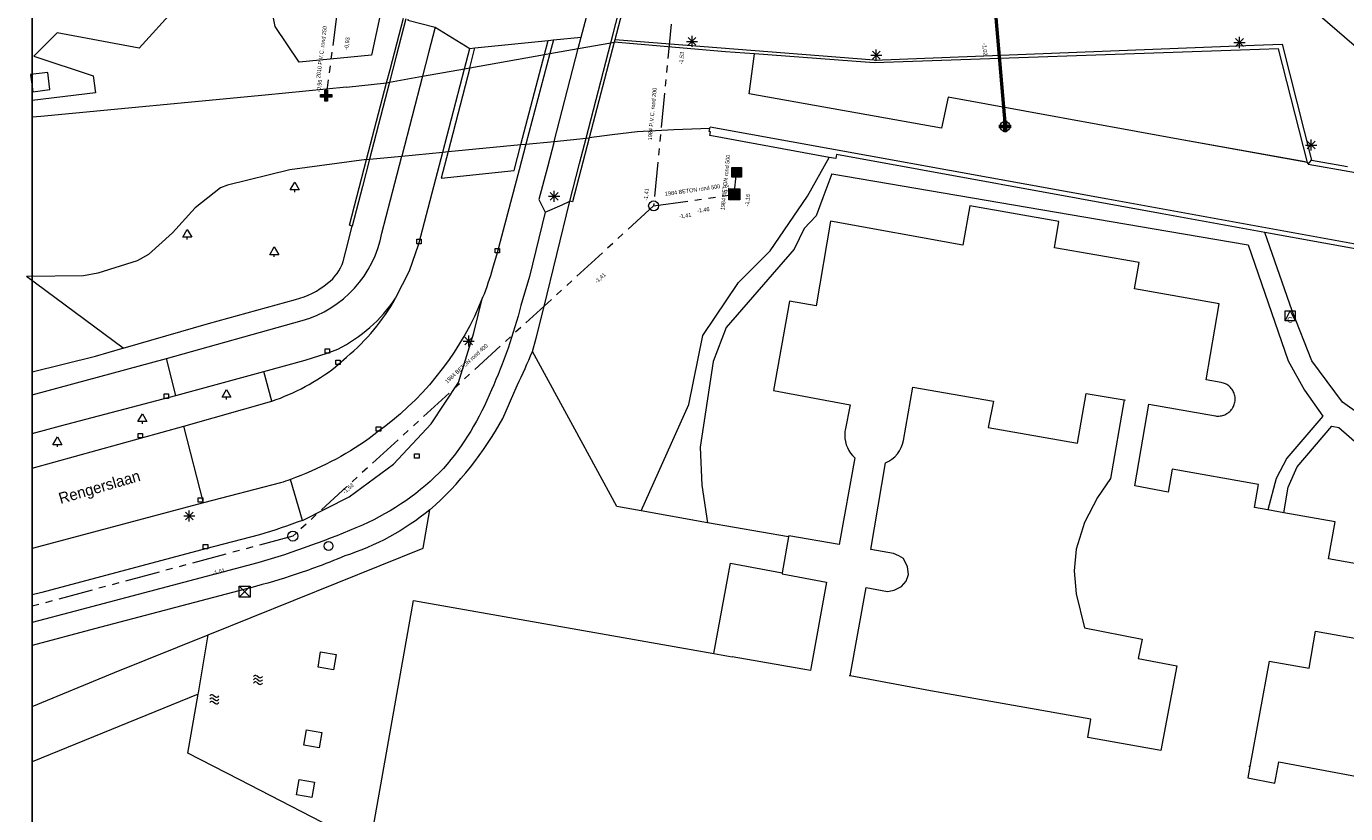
# Model space of a CAD drawing. Header units: millimetres. Extents: x 812 to 183790, y 13 to 580968.
# Tile 25 of 256: x 182314 to 182433, y 580538 to 580609. Entities that reach past the tile are written whole.
import ezdxf

# ---------------------------------------------------------------- set-up
doc = ezdxf.new("R2010")
doc.units = ezdxf.units.MM
doc.header["$LTSCALE"] = 5
for name, pattern in [('DGN1', [336.0003, 0, -336.0003]), ('DGN3', [672.0006, 448.0004, -224.0002]), ('PHANTOM2', [1.25, 0.625, -0.125, 0.125, -0.125, 0.125, -0.125])]:
    doc.linetypes.add(name, pattern=pattern)
for name, color, linetype, lineweight in [('000 BOB begin', 252, 'Continuous', 13), ('000 BOB eind', 252, 'Continuous', 13), ('000 Onderhoud door derden', 252, 'Continuous', 53), ('000 Specificaties_S', 252, 'Continuous', 13), ('025 FIKTIEVE PUT', 252, 'Continuous', 0), ('027 VERDEKTE PUT', 252, 'Continuous', 13), ('032 AFSLUIT- OF EINDPUT', 252, 'Continuous', 13), ('046 GEMENGD STELSEL', 252, 'PHANTOM2', 0), ('047 HEMELWATER AFVOER', 252, 'PHANTOM2', 13), ('afsluitpaal', 252, 'Continuous', 9), ('beheer openbare ruimte groenbeheer', 252, 'Continuous', 9), ('beheer openbare ruimte wegbeheer', 252, 'Continuous', 9), ('boom', 252, 'Continuous', 9), ('brandkraan -put', 252, 'Continuous', 9), ('gasput', 252, 'Continuous', 9), ('hoofdgebouw', 252, 'Continuous', 9), ('inspectie- rioolput', 252, 'Continuous', 9), ('kant muur breder dan 30cm', 252, 'Continuous', 9), ('kant verharding', 252, 'Continuous', 9), ('kant water', 252, 'Continuous', 9), ('kolk', 252, 'Continuous', 9), ('lichtmast', 252, 'Continuous', 9), ('maaiveld', 6, 'Continuous', 0), ('openbaar ruimte label', 252, 'Continuous', 9), ('sluitlijn', 252, 'DGN3', 9), ('vlaggenmast', 252, 'Continuous', 9)]:
    doc.layers.add(name, color=color, linetype=linetype, lineweight=lineweight)
doc.layers.add('scheidingsmuur', color=1, linetype='DGN1', lineweight=13, true_color=0xff0000)
doc.layers.add('walbescherming', color=3, linetype='DGN3', lineweight=13, true_color=0x00ff00)
doc.styles.add('Arial Narrow', font='Arial Narrow.shx')
doc.styles.add('Styledgn000', font='dgn000.shx')

# ---------------------------------------------------------------- blocks, each defined once
blk = doc.blocks.new('SKOLK63')
at = {"layer": 'kolk', "color": 251, "linetype": 'Continuous', "lineweight": 0, "true_color": 0x696969, "flags": 128}
blk.add_lwpolyline([(-0.2, 0.4), (0.2, 0.4), (0.2, 0), (-0.2, 0), (-0.2, 0.4)], dxfattribs=at)
blk = doc.blocks.new('GASPT4')
at = {"layer": 'gasput', "color": 251, "linetype": 'Continuous', "lineweight": 0, "true_color": 0x696969, "flags": 128}
for points in [[(-0.45, 0.45), (0.45, 0.45), (0.45, -0.45), (-0.45, -0.45), (-0.45, 0.45)], [(-0.45, -0.45), (0, 0.45), (0.45, -0.45)]]:
    blk.add_lwpolyline(points, dxfattribs=at)
at = {"layer": 'gasput', "color": 251, "linetype": 'Continuous', "lineweight": 0, "true_color": 0x696969, "insert": (0, -0.61), "char_height": 0.5, "attachment_point": 8, "line_spacing_factor": 0.8, "style": 'Styledgn000'}
blk.add_mtext('{\\C251;G}', dxfattribs=at)
blk = doc.blocks.new('LANTP48')
at = {"layer": 'lichtmast', "color": 251, "linetype": 'Continuous', "lineweight": 0, "true_color": 0x696969}
for p, q in [((-0.5, 0), (0.5, 0)), ((0.35, -0.35), (-0.35, 0.35)), ((-0.35, -0.35), (0.35, 0.35)), ((0, -0.5), (0, 0.5))]:
    blk.add_line(p, q, dxfattribs=at)
blk = doc.blocks.new('BOOM62')
at = {"layer": 'boom', "color": 251, "linetype": 'Continuous', "lineweight": 0, "true_color": 0x696969}
blk.add_line((0, -0.43), (0, -0.23), dxfattribs=at)
at = {"layer": 'boom', "color": 251, "linetype": 'Continuous', "lineweight": 0, "true_color": 0x696969, "flags": 128}
blk.add_lwpolyline([(-0.4, -0.23), (0, 0.47), (0.4, -0.23), (-0.4, -0.23)], dxfattribs=at)
blk = doc.blocks.new('SKOLK198')
at = {"layer": 'kolk', "color": 251, "linetype": 'Continuous', "lineweight": 0, "true_color": 0x696969, "flags": 128}
blk.add_lwpolyline([(-0.2, 0.4), (0.2, 0.4), (0.2, 0), (-0.2, 0), (-0.2, 0.4)], dxfattribs=at)
blk = doc.blocks.new('BOOM153')
at = {"layer": 'boom', "color": 251, "linetype": 'Continuous', "lineweight": 0, "true_color": 0x696969}
blk.add_line((0, -0.43), (0, -0.23), dxfattribs=at)
at = {"layer": 'boom', "color": 251, "linetype": 'Continuous', "lineweight": 0, "true_color": 0x696969, "flags": 128}
blk.add_lwpolyline([(-0.4, -0.23), (0, 0.47), (0.4, -0.23), (-0.4, -0.23)], dxfattribs=at)
blk = doc.blocks.new('RIOOLP115')
at = {"layer": 'inspectie- rioolput', "color": 251, "linetype": 'Continuous', "lineweight": 0, "true_color": 0x696969}
blk.add_circle((0, 0), 0.9, dxfattribs=at)
blk = doc.blocks.new('SKOLK285')
at = {"layer": 'kolk', "color": 251, "linetype": 'Continuous', "lineweight": 0, "true_color": 0x696969, "flags": 128}
blk.add_lwpolyline([(-0.2, 0.4), (0.2, 0.4), (0.2, 0), (-0.2, 0), (-0.2, 0.4)], dxfattribs=at)
blk = doc.blocks.new('LANTP150')
at = {"layer": 'lichtmast', "color": 251, "linetype": 'Continuous', "lineweight": 0, "true_color": 0x696969}
for p, q in [((-0.5, 0), (0.5, 0)), ((0.35, -0.35), (-0.35, 0.35)), ((-0.35, -0.35), (0.35, 0.35)), ((0, -0.5), (0, 0.5))]:
    blk.add_line(p, q, dxfattribs=at)
blk = doc.blocks.new('LANTP179')
at = {"layer": 'lichtmast', "color": 251, "linetype": 'Continuous', "lineweight": 0, "true_color": 0x696969}
for p, q in [((-0.5, 0), (0.5, 0)), ((0.35, -0.35), (-0.35, 0.35)), ((-0.35, -0.35), (0.35, 0.35)), ((0, -0.5), (0, 0.5))]:
    blk.add_line(p, q, dxfattribs=at)
blk = doc.blocks.new('SKOLK422')
at = {"layer": 'kolk', "color": 251, "linetype": 'Continuous', "lineweight": 0, "true_color": 0x696969, "flags": 128}
blk.add_lwpolyline([(-0.2, 0.4), (0.2, 0.4), (0.2, 0), (-0.2, 0), (-0.2, 0.4)], dxfattribs=at)
blk = doc.blocks.new('LANTP194')
at = {"layer": 'lichtmast', "color": 251, "linetype": 'Continuous', "lineweight": 0, "true_color": 0x696969}
for p, q in [((-0.5, 0), (0.5, 0)), ((0.35, -0.35), (-0.35, 0.35)), ((-0.35, -0.35), (0.35, 0.35)), ((0, -0.5), (0, 0.5))]:
    blk.add_line(p, q, dxfattribs=at)
blk = doc.blocks.new('SKOLK445')
at = {"layer": 'kolk', "color": 251, "linetype": 'Continuous', "lineweight": 0, "true_color": 0x696969, "flags": 128}
blk.add_lwpolyline([(-0.2, 0.4), (0.2, 0.4), (0.2, 0), (-0.2, 0), (-0.2, 0.4)], dxfattribs=at)
blk = doc.blocks.new('RIOOLP215')
at = {"layer": 'inspectie- rioolput', "color": 251, "linetype": 'Continuous', "lineweight": 0, "true_color": 0x696969}
blk.add_circle((0, 0), 0.9, dxfattribs=at)
blk = doc.blocks.new('LANTP277')
at = {"layer": 'lichtmast', "color": 251, "linetype": 'Continuous', "lineweight": 0, "true_color": 0x696969}
for p, q in [((-0.5, 0), (0.5, 0)), ((0.35, -0.35), (-0.35, 0.35)), ((-0.35, -0.35), (0.35, 0.35)), ((0, -0.5), (0, 0.5))]:
    blk.add_line(p, q, dxfattribs=at)
blk = doc.blocks.new('BOOM440')
at = {"layer": 'boom', "color": 251, "linetype": 'Continuous', "lineweight": 0, "true_color": 0x696969}
blk.add_line((0, -0.43), (0, -0.23), dxfattribs=at)
at = {"layer": 'boom', "color": 251, "linetype": 'Continuous', "lineweight": 0, "true_color": 0x696969, "flags": 128}
blk.add_lwpolyline([(-0.4, -0.23), (0, 0.47), (0.4, -0.23), (-0.4, -0.23)], dxfattribs=at)
blk = doc.blocks.new('SKOLK671')
at = {"layer": 'kolk', "color": 251, "linetype": 'Continuous', "lineweight": 0, "true_color": 0x696969, "flags": 128}
blk.add_lwpolyline([(-0.2, 0.4), (0.2, 0.4), (0.2, 0), (-0.2, 0), (-0.2, 0.4)], dxfattribs=at)
blk = doc.blocks.new('BRANDK46')
at = {"layer": 'brandkraan -put', "color": 251, "linetype": 'Continuous', "lineweight": 0, "true_color": 0x696969}
blk.add_circle((0, 0), 0.4, dxfattribs=at)
blk = doc.blocks.new('HINDER201')
at = {"layer": 'afsluitpaal', "color": 251, "linetype": 'Continuous', "lineweight": 0, "true_color": 0x696969}
for p, q in [((-0.5, 0.5), (0.5, -0.5)), ((0.5, 0.5), (-0.5, -0.5))]:
    blk.add_line(p, q, dxfattribs=at)
at = {"layer": 'afsluitpaal', "color": 251, "linetype": 'Continuous', "lineweight": 0, "true_color": 0x696969, "flags": 128}
blk.add_lwpolyline([(-0.5, 0.5), (0.5, 0.5), (0.5, -0.5), (-0.5, -0.5), (-0.5, 0.5)], dxfattribs=at)
blk = doc.blocks.new('BOOM550')
at = {"layer": 'boom', "color": 251, "linetype": 'Continuous', "lineweight": 0, "true_color": 0x696969}
blk.add_line((0, -0.43), (0, -0.23), dxfattribs=at)
at = {"layer": 'boom', "color": 251, "linetype": 'Continuous', "lineweight": 0, "true_color": 0x696969, "flags": 128}
blk.add_lwpolyline([(-0.4, -0.23), (0, 0.47), (0.4, -0.23), (-0.4, -0.23)], dxfattribs=at)
blk = doc.blocks.new('BOOM557')
at = {"layer": 'boom', "color": 251, "linetype": 'Continuous', "lineweight": 0, "true_color": 0x696969}
blk.add_line((0, -0.43), (0, -0.23), dxfattribs=at)
at = {"layer": 'boom', "color": 251, "linetype": 'Continuous', "lineweight": 0, "true_color": 0x696969, "flags": 128}
blk.add_lwpolyline([(-0.4, -0.23), (0, 0.47), (0.4, -0.23), (-0.4, -0.23)], dxfattribs=at)
blk = doc.blocks.new('LANTP393')
at = {"layer": 'lichtmast', "color": 251, "linetype": 'Continuous', "lineweight": 0, "true_color": 0x696969}
for p, q in [((-0.5, 0), (0.5, 0)), ((0.35, -0.35), (-0.35, 0.35)), ((-0.35, -0.35), (0.35, 0.35)), ((0, -0.5), (0, 0.5))]:
    blk.add_line(p, q, dxfattribs=at)
blk = doc.blocks.new('BOOM620')
at = {"layer": 'boom', "color": 251, "linetype": 'Continuous', "lineweight": 0, "true_color": 0x696969}
blk.add_line((0, -0.43), (0, -0.23), dxfattribs=at)
at = {"layer": 'boom', "color": 251, "linetype": 'Continuous', "lineweight": 0, "true_color": 0x696969, "flags": 128}
blk.add_lwpolyline([(-0.4, -0.23), (0, 0.47), (0.4, -0.23), (-0.4, -0.23)], dxfattribs=at)
blk = doc.blocks.new('VLAGMS3')
at = {"layer": 'vlaggenmast', "color": 251, "linetype": 'Continuous', "lineweight": 0, "true_color": 0x696969}
for p, q in [((-0.11, 0.38), (0.11, 0.22)), ((-0.11, 0.08), (0.11, -0.08)), ((-0.11, -0.22), (0.11, -0.38))]:
    blk.add_line(p, q, dxfattribs=at)
for centre, start, end in [((-0.22, 0.19), 59.4897, 150.1763), ((-0.22, -0.1), 59.4897, 150.0671), ((0.22, 0.4), 239.4897, 330.1763), ((-0.22, -0.4), 59.4897, 150.0671), ((0.22, 0.1), 239.4897, 330.1763), ((0.22, -0.2), 239.4897, 330.1763)]:
    blk.add_arc(centre, 0.211, start, end, dxfattribs=at)
blk = doc.blocks.new('SKOLK923')
at = {"layer": 'kolk', "color": 251, "linetype": 'Continuous', "lineweight": 0, "true_color": 0x696969, "flags": 128}
blk.add_lwpolyline([(-0.2, 0.4), (0.2, 0.4), (0.2, 0), (-0.2, 0), (-0.2, 0.4)], dxfattribs=at)
blk = doc.blocks.new('SKOLK943')
at = {"layer": 'kolk', "color": 251, "linetype": 'Continuous', "lineweight": 0, "true_color": 0x696969, "flags": 128}
blk.add_lwpolyline([(-0.2, 0.4), (0.2, 0.4), (0.2, 0), (-0.2, 0), (-0.2, 0.4)], dxfattribs=at)
blk = doc.blocks.new('SKOLK945')
at = {"layer": 'kolk', "color": 251, "linetype": 'Continuous', "lineweight": 0, "true_color": 0x696969, "flags": 128}
blk.add_lwpolyline([(-0.2, 0.4), (0.2, 0.4), (0.2, 0), (-0.2, 0), (-0.2, 0.4)], dxfattribs=at)
blk = doc.blocks.new('SKOLK1024')
at = {"layer": 'kolk', "color": 251, "linetype": 'Continuous', "lineweight": 0, "true_color": 0x696969, "flags": 128}
blk.add_lwpolyline([(-0.2, 0.4), (0.2, 0.4), (0.2, 0), (-0.2, 0), (-0.2, 0.4)], dxfattribs=at)
blk = doc.blocks.new('LANTP503')
at = {"layer": 'lichtmast', "color": 251, "linetype": 'Continuous', "lineweight": 0, "true_color": 0x696969}
for p, q in [((-0.5, 0), (0.5, 0)), ((0.35, -0.35), (-0.35, 0.35)), ((-0.35, -0.35), (0.35, 0.35)), ((0, -0.5), (0, 0.5))]:
    blk.add_line(p, q, dxfattribs=at)
blk = doc.blocks.new('VLAGMS6')
at = {"layer": 'vlaggenmast', "color": 251, "linetype": 'Continuous', "lineweight": 0, "true_color": 0x696969}
for p, q in [((-0.11, 0.38), (0.11, 0.22)), ((-0.11, 0.08), (0.11, -0.08)), ((-0.11, -0.22), (0.11, -0.38))]:
    blk.add_line(p, q, dxfattribs=at)
for centre, start, end in [((-0.22, 0.19), 59.4897, 150.1763), ((-0.22, -0.1), 59.4897, 150.0671), ((0.22, 0.4), 239.4897, 330.1763), ((-0.22, -0.4), 59.4897, 150.0671), ((0.22, 0.1), 239.4897, 330.1763), ((0.22, -0.2), 239.4897, 330.1763)]:
    blk.add_arc(centre, 0.211, start, end, dxfattribs=at)
blk = doc.blocks.new('RIOOLP478')
at = {"layer": 'inspectie- rioolput', "color": 251, "linetype": 'Continuous', "lineweight": 0, "true_color": 0x696969}
blk.add_circle((0, 0), 0.9, dxfattribs=at)

msp = doc.modelspace()

# ---------------------------------------------------------------- hatches: boundary and pattern name
at = {"layer": '025 FIKTIEVE PUT', "ltscale": 0.5, "extrusion": (0, 0, -1)}
for points in [[(-182341.374, 580602.38), (-182341.374, 580602.755), (-182341.749, 580602.755), (-182341.749, 580603.005), (-182341.374, 580603.005), (-182341.374, 580603.38), (-182341.124, 580603.38), (-182341.124, 580603.005), (-182340.749, 580603.005), (-182340.749, 580602.755), (-182341.124, 580602.755), (-182341.124, 580602.38)], [(-182402.636, 580599.616), (-182402.636, 580599.991), (-182403.011, 580599.991), (-182403.011, 580600.241), (-182402.636, 580600.241), (-182402.636, 580600.616), (-182402.386, 580600.616), (-182402.386, 580600.241), (-182402.011, 580600.241), (-182402.011, 580599.991), (-182402.386, 580599.991), (-182402.386, 580599.616)]]:
    msp.add_hatch(color=256, dxfattribs=at).paths.add_polyline_path(points)
at = {"layer": '027 VERDEKTE PUT', "ltscale": 0.5, "extrusion": (0, 0, -1)}
msp.add_hatch(color=256, dxfattribs=at).paths.add_polyline_path([(-182378.581, 580593.483), (-182378.581, 580594.483), (-182377.581, 580594.483), (-182377.581, 580593.483)])
at = {"layer": '032 AFSLUIT- OF EINDPUT', "ltscale": 0.5, "extrusion": (0, 0, -1)}
msp.add_hatch(color=256, dxfattribs=at).paths.add_polyline_path([(-182378.726, 580595.535), (-182378.726, 580596.41), (-182377.851, 580596.41), (-182377.851, 580595.535)])

# ---------------------------------------------------------------- linework, layer by layer
at = {"ltscale": 0.2}
msp.add_lwpolyline([(182314.708, 580966.07), (183589.202, 580966.07), (183589.202, 580301.164), (182314.708, 580301.164)], close=True, dxfattribs=at)
msp.add_lwpolyline([(182314.708, 580966.07), (183589.202, 580966.07), (183589.202, 580301.164), (182314.708, 580301.164)], close=True, dxfattribs=at)
msp.add_lwpolyline([(182314.708, 580966.07), (183589.202, 580966.07), (183589.202, 580301.164), (182314.708, 580301.164)], close=True, dxfattribs=at)
at = {"layer": '000 Onderhoud door derden', "flags": 128}
msp.add_lwpolyline([(182398.183, 580650.535), (182402.511, 580600.116)], dxfattribs=at)
at = {"layer": '025 FIKTIEVE PUT', "ltscale": 0.5, "flags": 128}
for points in [[(182341.124, 580602.755), (182340.749, 580602.755), (182340.749, 580603.005), (182341.124, 580603.005), (182341.124, 580603.38), (182341.374, 580603.38), (182341.374, 580603.005), (182341.749, 580603.005), (182341.749, 580602.755), (182341.374, 580602.755), (182341.374, 580602.38), (182341.124, 580602.38), (182341.124, 580602.755)], [(182402.386, 580599.991), (182402.011, 580599.991), (182402.011, 580600.241), (182402.386, 580600.241), (182402.386, 580600.616), (182402.636, 580600.616), (182402.636, 580600.241), (182403.011, 580600.241), (182403.011, 580599.991), (182402.636, 580599.991), (182402.636, 580599.616), (182402.386, 580599.616), (182402.386, 580599.991)]]:
    msp.add_lwpolyline(points, close=True, dxfattribs=at)
at = {"layer": '027 VERDEKTE PUT', "ltscale": 0.5}
msp.add_3dface([(182377.581, 580593.483), (182377.581, 580594.483), (182378.581, 580594.483), (182378.581, 580593.483)], dxfattribs=at)
at = {"layer": '032 AFSLUIT- OF EINDPUT', "ltscale": 0.5}
msp.add_3dface([(182377.851, 580595.535), (182377.851, 580596.41), (182378.726, 580596.41), (182378.726, 580595.535)], dxfattribs=at)
at = {"layer": '046 GEMENGD STELSEL', "flags": 128}
for points in [[(182372.377, 580609.336), (182370.8, 580592.949)], [(182378.081, 580593.983), (182378.289, 580595.973)], [(182370.8, 580592.949), (182338.246, 580563.183)], [(182370.8, 580592.949), (182378.081, 580593.983)], [(182338.246, 580563.183), (182314.708, 580556.849)]]:
    msp.add_lwpolyline(points, dxfattribs=at)
at = {"layer": '047 HEMELWATER AFVOER', "flags": 128}
for points in [[(182398.183, 580650.535), (182402.511, 580600.116)], [(182342.246, 580610.521), (182341.249, 580602.88)]]:
    msp.add_lwpolyline(points, dxfattribs=at)
at = {"layer": 'beheer openbare ruimte groenbeheer', "color": 251, "lineweight": 0, "true_color": 0x696969}
msp.add_lwpolyline([(182322.924, 580580.118), (182314.2, 580586.583)], dxfattribs=at)
at = {"layer": 'beheer openbare ruimte wegbeheer', "color": 251, "lineweight": 0, "true_color": 0x696969}
for points in [[(182351.1, 580609.074), (182354.202, 580607.132)], [(182361.756, 580607.919), (182364.27, 580608.177)], [(182354.59, 580581.502), (182355.37, 580584.679)], [(182353.179, 580577.026), (182354.59, 580581.502)], [(182327.694, 580575.844), (182326.842, 580579.187)], [(182336.347, 580575.346), (182335.621, 580578.007)], [(182350.714, 580573.316), (182353.179, 580577.026)], [(182330.194, 580566.193), (182328.401, 580573.089)], [(182347.34, 580569.654), (182350.714, 580573.316)], [(182343.32, 580566.71), (182347.34, 580569.654)], [(182339.114, 580564.601), (182338.028, 580568.284)], [(182339.114, 580564.601), (182343.32, 580566.71)]]:
    msp.add_lwpolyline(points, dxfattribs=at)
at = {"layer": 'beheer openbare ruimte wegbeheer', "color": 251, "lineweight": 0, "true_color": 0x696969, "flags": 128}
msp.add_lwpolyline([(182361.007, 580592.392), (182362.549, 580593.037), (182363.243, 580593.384)], dxfattribs=at)
at = {"layer": 'hoofdgebouw', "color": 251, "lineweight": 0, "true_color": 0x696969, "flags": 128}
for points in [[(182415.491, 580575.064), (182421.49, 580574.02), (182421.598, 580574.006), (182421.707, 580573.999), (182421.816, 580574), (182421.924, 580574.009), (182422.032, 580574.026), (182422.138, 580574.05), (182422.243, 580574.082), (182422.344, 580574.121), (182422.443, 580574.168), (182422.538, 580574.221), (182422.629, 580574.281), (182422.716, 580574.347), (182422.797, 580574.419), (182422.873, 580574.497), (182422.944, 580574.58), (182423.008, 580574.668), (182423.066, 580574.76), (182423.117, 580574.856), (182423.161, 580574.956), (182423.198, 580575.058), (182423.228, 580575.164), (182423.25, 580575.27), (182423.264, 580575.378), (182423.271, 580575.487), (182423.27, 580575.596), (182423.261, 580575.704), (182423.244, 580575.812), (182423.22, 580575.918), (182423.188, 580576.022), (182423.149, 580576.124), (182423.103, 580576.223), (182423.05, 580576.318), (182422.99, 580576.409), (182422.924, 580576.496), (182422.851, 580576.577), (182422.773, 580576.653), (182422.69, 580576.724), (182422.602, 580576.788), (182422.51, 580576.846), (182422.414, 580576.897), (182422.314, 580576.942), (182422.212, 580576.978), (182422.107, 580577.008), (182422, 580577.03), (182420.67, 580577.26), (182421.83, 580584.11), (182414.2, 580585.46), (182414.61, 580587.84), (182406.96, 580589.16), (182407.37, 580591.53), (182399.33, 580592.96), (182398.69, 580589.42), (182386.77, 580591.57), (182385.46, 580583.94), (182383.07, 580584.35), (182381.61, 580576.32), (182388.52, 580575), (182388.08, 580572.73)], [(182393.35, 580571.81), (182394.19, 580576.62), (182401.47, 580575.35), (182400.99, 580572.96), (182409.04, 580571.57), (182409.83, 580576.05), (182413.256, 580575.453)], [(182413.256, 580575.453), (182412.02, 580568.383), (182410.844, 580566.666), (182409.668, 580564.396), (182408.922, 580562.002), (182408.744, 580560.06), (182408.932, 580557.986), (182409.683, 580554.915), (182414.874, 580553.894), (182414.527, 580552.15), (182418.021, 580551.492), (182416.561, 580543.847)], [(182426.221, 580565.546), (182425.01, 580565.76), (182425.37, 580567.83), (182417.59, 580569.21), (182417.22, 580567.14), (182414.23, 580567.7), (182415.491, 580575.064)], [(182388.97, 580570.236), (182387.53, 580562.43), (182383, 580563.21), (182382.981, 580563.102)], [(182388.547, 580550.574), (182389.97, 580558.554), (182391.918, 580558.2), (182392.495, 580558.294), (182393.181, 580558.637), (182393.578, 580559.113), (182393.788, 580559.714), (182393.718, 580560.416), (182393.35, 580561.156), (182392.937, 580561.398), (182392.43, 580561.608), (182390.41, 580561.96), (182391.712, 580569.782)], [(182436.379, 580560.1), (182436.41, 580560.29), (182431.7, 580561.12), (182432.3, 580564.47), (182427.668, 580565.29)], [(182382.41, 580559.88), (182382.39, 580559.77), (182386.4, 580559.04), (182384.983, 580551.23)], [(182345.19, 580535.171), (182349.142, 580557.383), (182376.236, 580552.584)], [(182426.338, 580551.917), (182429.94, 580551.27), (182430.53, 580554.6), (182435.25, 580553.78), (182435.291, 580553.973)], [(182384.983, 580551.23), (182384.95, 580551.05), (182377.901, 580552.289)], [(182416.561, 580543.847), (182409.971, 580545.035), (182410.251, 580546.681), (182395.784, 580549.243), (182388.547, 580550.574)], [(182424.606, 580542.397), (182424.422, 580541.386), (182426.848, 580540.907), (182427.205, 580542.818), (182434.767, 580541.407), (182434.412, 580539.442)]]:
    msp.add_lwpolyline(points, dxfattribs=at)
at = {"layer": 'hoofdgebouw', "color": 251, "lineweight": 0, "true_color": 0x696969}
for points in [[(182388.08, 580572.73, 0.0416185), (182388.039, 580572.275)], [(182388.039, 580572.275, 0.219763), (182388.97, 580570.236)], [(182391.712, 580569.782, 0.2602438), (182393.35, 580571.81)]]:
    msp.add_lwpolyline(points, format="xyb", dxfattribs=at)
for points in [[(182427.668, 580565.29), (182426.221, 580565.546)], [(182382.981, 580563.102), (182382.41, 580559.88)], [(182376.236, 580552.584), (182377.901, 580552.289)], [(182426.338, 580551.917), (182424.606, 580542.397)]]:
    msp.add_lwpolyline(points, dxfattribs=at)
at = {"layer": 'kant muur breder dan 30cm', "color": 251, "lineweight": 0, "true_color": 0x696969, "flags": 128}
for points in [[(182368.355, 580611.981), (182368.294, 580611.738), (182367.442, 580608.504)], [(182346.705, 580604.059), (182347.014, 580605.246), (182348.22, 580609.865)], [(182379.912, 580606.652), (182377.297, 580606.851), (182367.234, 580607.712)], [(182429.809, 580596.873), (182427.195, 580607.098), (182423.742, 580606.977), (182390.693, 580605.839), (182388.68, 580605.986), (182379.912, 580606.652)], [(182364.971, 580599.073), (182363.466, 580593.33), (182363.243, 580593.384)], [(182386.634, 580597.326), (182375.861, 580599.305), (182375.935, 580599.619), (182375.815, 580599.657), (182375.864, 580599.924)], [(182343.591, 580591.128), (182343.349, 580591.2), (182344.896, 580597.128)], [(182425.94, 580590.558), (182416.68, 580592.238), (182387.29, 580597.572), (182387.235, 580597.216), (182386.634, 580597.326)]]:
    msp.add_lwpolyline(points, dxfattribs=at)
at = {"layer": 'kant muur breder dan 30cm', "color": 251, "lineweight": 0, "true_color": 0x696969}
for points in [[(182367.149, 580608.473), (182367.869, 580611.256)], [(182348.454, 580609.808), (182347.578, 580606.442)], [(182366.938, 580607.659), (182367.149, 580608.473)], [(182367.442, 580608.504), (182367.291, 580607.93)], [(182367.291, 580607.93), (182367.234, 580607.712)], [(182347.578, 580606.442), (182346.97, 580604.106)], [(182346.97, 580604.106), (182345.16, 580597.154)], [(182375.864, 580599.924), (182375.888, 580600.056)], [(182364.116, 580596.759), (182364.709, 580599.048)], [(182345.16, 580597.154), (182344.522, 580594.704)], [(182363.243, 580593.384), (182364.116, 580596.759)], [(182429.848, 580596.721), (182429.809, 580596.873)], [(182344.522, 580594.704), (182343.591, 580591.128)], [(182436.599, 580588.625), (182425.94, 580590.558)]]:
    msp.add_lwpolyline(points, dxfattribs=at)
at = {"layer": 'kant verharding', "color": 251, "lineweight": 0, "true_color": 0x696969, "flags": 128}
for points in [[(182459.456, 580605.893), (182458.749, 580605.542), (182454.654, 580603.57), (182454.219, 580603.379), (182444.284, 580598.571), (182440.685, 580601.655), (182440.365, 580601.943), (182430.085, 580610.821), (182429.412, 580611.403), (182428.919, 580611.821), (182439.799, 580627.429), (182448.683, 580626.561), (182449.15, 580626.507), (182455.967, 580625.818), (182457.994, 580615.849), (182458.092, 580615.344), (182459.932, 580606.117)], [(182340.52, 580551.35), (182340.753, 580552.751), (182342.154, 580552.518), (182341.921, 580551.117)], [(182339.236, 580544.342), (182339.478, 580545.721), (182340.857, 580545.479), (182340.615, 580544.1)], [(182338.566, 580539.859), (182338.821, 580541.244), (182340.206, 580540.989), (182339.951, 580539.604)]]:
    msp.add_lwpolyline(points, close=True, dxfattribs=at)
for points in [[(182326.124, 580615.537), (182325.748, 580614.89), (182335.369, 580611.758), (182336.219, 580611.571), (182336.14, 580612.228), (182346.196, 580610.447), (182345.331, 580606.526), (182338.827, 580605.914), (182336.636, 580609.137), (182336.399, 580610.336), (182325.183, 580614.027), (182324.095, 580612.42), (182327.663, 580610.772), (182324.389, 580607.157), (182316.99, 580608.558), (182314.861, 580606.443), (182320.23, 580604.684), (182320.424, 580603.137), (182314.708, 580602.448)], [(182363.998, 580607.136), (182364.27, 580608.177), (182365.25, 580611.933), (182367.869, 580611.256)], [(182348.633, 580609.771), (182348.622, 580609.71), (182351.1, 580609.074), (182350.496, 580606.746), (182350.495, 580606.741), (182349.949, 580604.636)], [(182353.728, 580605.309), (182354.202, 580607.132), (182354.665, 580607.19)], [(182354.201, 580605.393), (182354.665, 580607.19), (182361.287, 580607.876), (182361.756, 580607.919), (182361.429, 580606.679)], [(182360.951, 580606.594), (182361.287, 580607.876)], [(182352.253, 580597.841), (182351.636, 580595.45), (182358.214, 580596.14), (182358.826, 580598.478)], [(182382.981, 580563.102), (182375.676, 580564.391), (182369.669, 580565.45), (182367.476, 580565.837), (182363.678, 580572.817), (182359.863, 580579.826), (182360.195, 580581.04), (182360.899, 580583.759), (182363.243, 580593.384)], [(182376.236, 580552.584), (182377.724, 580560.727), (182382.41, 580559.88)], [(182314.708, 580547.803), (182322.166, 580550.888), (182330.617, 580554.284)], [(182314.708, 580534.962), (182321.707, 580533.729), (182336.741, 580531.025), (182341.656, 580530.162), (182342.775, 580536.408), (182333.409, 580541.228), (182328.767, 580543.617), (182329.703, 580548.924), (182314.708, 580542.838)]]:
    msp.add_lwpolyline(points, dxfattribs=at)
for points in [[(182361.814, 580598.767), (182361.21, 580596.454), (182360.444, 580593.517), (182361.007, 580592.392), (182359.596, 580586.582), (182358.819, 580583.98, -0.0457122), (182356.161, 580576.371, -0.0824903), (182351.839, 580569.271, -0.0974223), (182344.52, 580564.17, -0.0305073), (182335.08, 580560.76), (182318.61, 580556.42), (182314.708, 580555.383)], [(182359.275, 580598.521), (182358.659, 580596.187), (182356.689, 580588.722), (182356.269, 580587.306, -0.0252977), (182355.37, 580584.679, -0.1359264), (182346.507, 580573.037), (182345.973, 580572.631), (182345.126, 580571.966, -0.0650017), (182338.028, 580568.284, -0.0080416), (182337.14, 580567.976), (182330.194, 580566.193), (182314.708, 580562.076)], [(182314.708, 580572.422), (182317.266, 580573.119), (182327.694, 580575.844), (182335.621, 580578.007), (182339.366, 580579.029), (182341.35, 580579.662), (182342.296, 580580.04, 0.129679), (182347.521, 580584.632), (182348.77, 580587.091), (182349.627, 580589.539), (182351.151, 580595.399), (182351.774, 580597.794)], [(182314.708, 580575.916), (182326.842, 580579.187), (182339.091, 580582.605, 0.2831452), (182346.283, 580590.504), (182347.452, 580595.011), (182348.081, 580597.437)], [(182314.708, 580577.992), (182320.425, 580579.398), (182322.917, 580580.116), (182322.924, 580580.118), (182330.642, 580582.343), (182338.469, 580584.514, 0.1184475), (182341.376, 580585.986, 0.157813), (182342.786, 580587.948), (182343.036, 580588.862), (182343.591, 580591.128)], [(182314.708, 580569.295), (182328.401, 580573.089), (182336.347, 580575.346, 0.080122), (182342.095, 580578.427), (182342.319, 580578.64), (182343.091, 580579.324, 0.0917814), (182347.521, 580584.632)], [(182350.615, 580565.545, 0.0867678), (182357.19, 580573.79), (182358.5, 580576.76, 0.0146765), (182359.863, 580579.826)], [(182329.703, 580548.924), (182329.72, 580549.062), (182330.617, 580554.284), (182350.015, 580562.097), (182350.615, 580565.545, -0.0926556), (182342.93, 580561.391, -0.0117542), (182340.195, 580560.317, -0.0063909), (182337.996, 580559.559, -0.0170232), (182333.955, 580558.4), (182320.35, 580554.82), (182314.708, 580553.323)], [(182339.114, 580564.601, -0.0164803), (182335.24, 580563.3), (182330.36, 580562.03), (182315.6, 580558.11), (182314.708, 580557.872)]]:
    msp.add_lwpolyline(points, format="xyb", dxfattribs=at)
at = {"layer": 'kant water', "color": 251, "lineweight": 0, "true_color": 0x696969}
for points in [[(182361.429, 580606.679), (182363.998, 580607.136)], [(182363.998, 580607.136), (182366.938, 580607.659)], [(182366.938, 580607.659), (182367.234, 580607.712)], [(182354.201, 580605.393), (182360.951, 580606.594)], [(182360.951, 580606.594), (182361.429, 580606.679)], [(182349.949, 580604.636), (182353.728, 580605.309)], [(182353.728, 580605.309), (182354.201, 580605.393)], [(182343.086, 580603.662), (182346.705, 580604.059)], [(182346.705, 580604.059), (182346.97, 580604.106)], [(182346.97, 580604.106), (182349.949, 580604.636)], [(182361.814, 580598.767), (182364.709, 580599.048)], [(182364.709, 580599.048), (182364.971, 580599.073)], [(182367.052, 580599.351), (182364.971, 580599.073)], [(182348.081, 580597.437), (182351.774, 580597.794)], [(182351.774, 580597.794), (182352.253, 580597.841)], [(182352.253, 580597.841), (182358.826, 580598.478)], [(182358.826, 580598.478), (182359.275, 580598.521)], [(182359.275, 580598.521), (182361.814, 580598.767)], [(182344.896, 580597.128), (182345.16, 580597.154)], [(182345.16, 580597.154), (182348.081, 580597.437)]]:
    msp.add_lwpolyline(points, dxfattribs=at)
at = {"layer": 'kant water', "color": 251, "lineweight": 0, "true_color": 0x696969, "flags": 128}
for points in [[(182429.848, 580596.721), (182437.379, 580595.376), (182436.268, 580589.101), (182411.774, 580593.556), (182375.888, 580600.056)], [(182344.896, 580597.128), (182337.966, 580596.195), (182332.345, 580594.81), (182331.709, 580594.572), (182329.429, 580592.766), (182327.399, 580590.514), (182325.232, 580588.555), (182324.187, 580587.988), (182320.652, 580586.874), (182319.355, 580586.638), (182314.2, 580586.583)]]:
    msp.add_lwpolyline(points, dxfattribs=at)
at = {"layer": 'maaiveld', "color": 251, "lineweight": 0, "true_color": 0x696969}
for points in [[(182361.814, 580598.767), (182363.998, 580607.136)], [(182364.709, 580599.048), (182366.938, 580607.659)], [(182367.234, 580607.712), (182364.971, 580599.073)], [(182358.826, 580598.478), (182360.951, 580606.594)], [(182361.429, 580606.679), (182359.275, 580598.521)], [(182316.148, 580604.976), (182314.586, 580604.801)], [(182314.586, 580604.801), (182314.782, 580603.239)], [(182316.305, 580603.45), (182316.148, 580604.976)], [(182351.774, 580597.794), (182353.728, 580605.309)], [(182354.201, 580605.393), (182352.253, 580597.841)], [(182349.949, 580604.636), (182348.081, 580597.437)], [(182314.782, 580603.239), (182316.305, 580603.45)], [(182430.163, 580597.068), (182433.418, 580596.507)]]:
    msp.add_lwpolyline(points, dxfattribs=at)
at = {"layer": 'maaiveld', "color": 251, "lineweight": 0, "true_color": 0x696969, "flags": 128}
msp.add_lwpolyline([(182424.977, 580607.431), (182427.506, 580607.525), (182430.163, 580597.068)], dxfattribs=at)
at = {"layer": 'scheidingsmuur', "color": 251, "lineweight": 0, "ltscale": 0.1, "true_color": 0x696969}
for points in [[(182413.256, 580575.453), (182415.491, 580575.064)], [(182388.547, 580550.574), (182384.983, 580551.23)], [(182424.606, 580542.397), (182416.561, 580543.847)]]:
    msp.add_lwpolyline(points, dxfattribs=at)
at = {"layer": 'sluitlijn', "color": 251, "lineweight": 0, "true_color": 0x696969}
for points in [[(182390.693, 580606.084), (182367.291, 580607.93)], [(182390.693, 580606.084), (182424.977, 580607.431)], [(182344.896, 580597.128), (182346.705, 580604.059)], [(182384.674, 580593.826), (182386.634, 580597.326)], [(182429.848, 580596.721), (182430.163, 580597.068)], [(182386.887, 580595.827), (182386.077, 580593.683)], [(182386.887, 580595.827), (182417.204, 580590.679)], [(182381.314, 580588.892), (182384.674, 580593.826)], [(182386.077, 580593.683), (182385.464, 580592.059)], [(182385.464, 580592.059), (182384.397, 580590.909)], [(182384.397, 580590.909), (182383.491, 580589.042)], [(182417.204, 580590.679), (182424.456, 580589.447)], [(182428.43, 580583.477), (182425.94, 580590.558)], [(182424.456, 580589.447), (182428.057, 580578.97)], [(182383.491, 580589.042), (182377.358, 580581.974)], [(182378.461, 580586.038), (182381.314, 580588.892)], [(182375.235, 580581.264), (182378.461, 580586.038)], [(182430.19, 580578.97), (182428.43, 580583.477)], [(182373.981, 580575.049), (182375.235, 580581.264)], [(182377.358, 580581.974), (182376.158, 580578.933)], [(182376.158, 580578.933), (182374.985, 580571.198)], [(182428.057, 580578.97), (182429.523, 580576.329)], [(182432.963, 580575.262), (182430.19, 580578.97)], [(182429.523, 580576.329), (182431.176, 580573.982)], [(182369.669, 580565.45), (182373.981, 580575.049)], [(182438.163, 580571.528), (182432.963, 580575.262)], [(182431.176, 580573.982), (182427.95, 580570.221)], [(182428.883, 580569.421), (182432.003, 580573.102)], [(182432.003, 580573.102), (182432.643, 580572.969)], [(182432.643, 580572.969), (182434.723, 580571.128)], [(182374.985, 580571.198), (182375.145, 580567.758)], [(182427.95, 580570.221), (182426.99, 580568.381)], [(182428.057, 580567.581), (182428.883, 580569.421)], [(182426.99, 580568.381), (182426.221, 580565.546)], [(182375.145, 580567.758), (182375.676, 580564.391)], [(182427.668, 580565.29), (182428.057, 580567.581)]]:
    msp.add_lwpolyline(points, dxfattribs=at)
at = {"layer": 'walbescherming', "color": 251, "lineweight": 0, "true_color": 0x696969, "flags": 128}
for points in [[(182429.602, 580596.91), (182417.809, 580599.037), (182397.391, 580602.74), (182396.78, 580599.964), (182379.426, 580603.042), (182379.912, 580606.652)], [(182429.809, 580596.873), (182417.809, 580599.037), (182397.391, 580602.74), (182396.78, 580599.964), (182379.426, 580603.042), (182379.912, 580606.652)], [(182343.086, 580603.662), (182335.749, 580602.926), (182315.505, 580601.021), (182314.708, 580600.948)], [(182375.864, 580599.924), (182372.633, 580599.815), (182369.329, 580599.614), (182367.052, 580599.351)]]:
    msp.add_lwpolyline(points, dxfattribs=at)

# ---------------------------------------------------------------- block references
at = {"color": 251, "linetype": 'Continuous', "lineweight": 0, "true_color": 0x696969}
for name, p in [('LANTP150', (182374.268, 580607.783)), ('LANTP48', (182423.668, 580607.685)), ('LANTP277', (182390.891, 580606.539)), ('LANTP393', (182430.136, 580598.439)), ('BOOM620', (182338.41, 580594.625)), ('LANTP503', (182361.826, 580593.816)), ('BOOM557', (182328.717, 580590.348)), ('SKOLK285', (182349.627, 580589.539)), ('BOOM550', (182336.569, 580588.777)), ('SKOLK1024', (182356.689, 580588.722)), ('GASPT4', (182428.232, 580583.029)), ('LANTP179', (182354.114, 580580.768)), ('SKOLK671', (182341.35, 580579.662)), ('SKOLK445', (182342.319, 580578.64)), ('BOOM62', (182332.252, 580575.933)), ('SKOLK945', (182326.835, 580575.593)), ('BOOM440', (182324.668, 580573.733)), ('SKOLK923', (182345.973, 580572.631)), ('BOOM153', (182316.995, 580571.652)), ('SKOLK943', (182324.492, 580572.044)), ('SKOLK422', (182349.43, 580570.2)), ('LANTP194', (182328.901, 580565.001)), ('SKOLK63', (182329.911, 580566.227)), ('SKOLK198', (182330.36, 580562.03)), ('BRANDK46', (182341.466, 580562.284)), ('HINDER201', (182333.899, 580558.179)), ('VLAGMS3', (182335.09, 580550.224)), ('VLAGMS6', (182331.155, 580548.471))]:
    msp.add_blockref(name, p, dxfattribs=at)
at = {"linetype": 'Continuous', "lineweight": 0, "xscale": 0.5, "yscale": 0.5}
for name, p in [('RIOOLP215', (182402.511, 580600.116)), ('RIOOLP478', (182370.8, 580592.95))]:
    msp.add_blockref(name, p, dxfattribs=at)
at = {"color": 251, "linetype": 'Continuous', "lineweight": 0, "true_color": 0x696969, "xscale": 0.5, "yscale": 0.5}
msp.add_blockref('RIOOLP115', (182338.25, 580563.18), dxfattribs=at)

# ---------------------------------------------------------------- texts
at = {"layer": '000 BOB begin', "char_height": 0.36, "attachment_point": 5, "line_spacing_factor": 0.6, "style": 'Arial Narrow'}
for s, insert, rotation in [('-0,93', (182343.162, 580607.589), 82.50592), ('-1,53', (182373.346, 580606.271), 84.2248), ('-1,16', (182379.299, 580593.464), 84.2248), ('-1,41', (182373.644, 580592.042), 8.02141), ('-1,41', (182366.008, 580586.428), 42.39888), ('-1,51', (182331.564, 580559.943), 14.8969)]:
    msp.add_mtext(s, dxfattribs=dict(at, insert=insert, rotation=rotation))
at = {"layer": '000 BOB eind', "char_height": 0.36, "attachment_point": 5, "line_spacing_factor": 0.6, "style": 'Arial Narrow'}
for s, insert, rotation in [('-1,02', (182400.661, 580607.073), 274.62929), ('-0,96', (182340.663, 580603.769), 82.50592), ('-1,41', (182370.163, 580593.981), 84.2248), ('-1,2', (182377.403, 580594.459), 84.2248), ('-1,46', (182375.284, 580592.559), 8.02141), ('-1,52', (182343.262, 580567.458), 42.39888)]:
    msp.add_mtext(s, dxfattribs=dict(at, insert=insert, rotation=rotation))
at = {"layer": '000 Specificaties_S', "char_height": 0.36, "attachment_point": 5, "line_spacing_factor": 0.6, "style": 'Arial Narrow'}
for s, insert, rotation in [('2010 P.V.C. rond 250', (182340.839, 580606.82), 82.56603), ('1984 P.V.C. rond 200', (182370.677, 580601.235), 84.50308), ('1984 BETON rond 500', (182377.273, 580595.07), 84.03296), ('1984 BETON rond 500', (182374.313, 580594.374), 8.08272), ('1984 BETON rond 400', (182353.905, 580578.743), 42.43848)]:
    msp.add_mtext(s, dxfattribs=dict(at, insert=insert, rotation=rotation))
at = {"layer": 'openbaar ruimte label', "color": 251, "linetype": 'Continuous', "lineweight": 0, "true_color": 0x696969, "insert": (182320.828, 580567.464), "char_height": 1, "attachment_point": 5, "rotation": 16.2, "line_spacing_factor": 0.8, "style": 'Styledgn000'}
msp.add_mtext('{\\C251;Rengerslaan}', dxfattribs=at)

doc.saveas('drawing.dxf')
